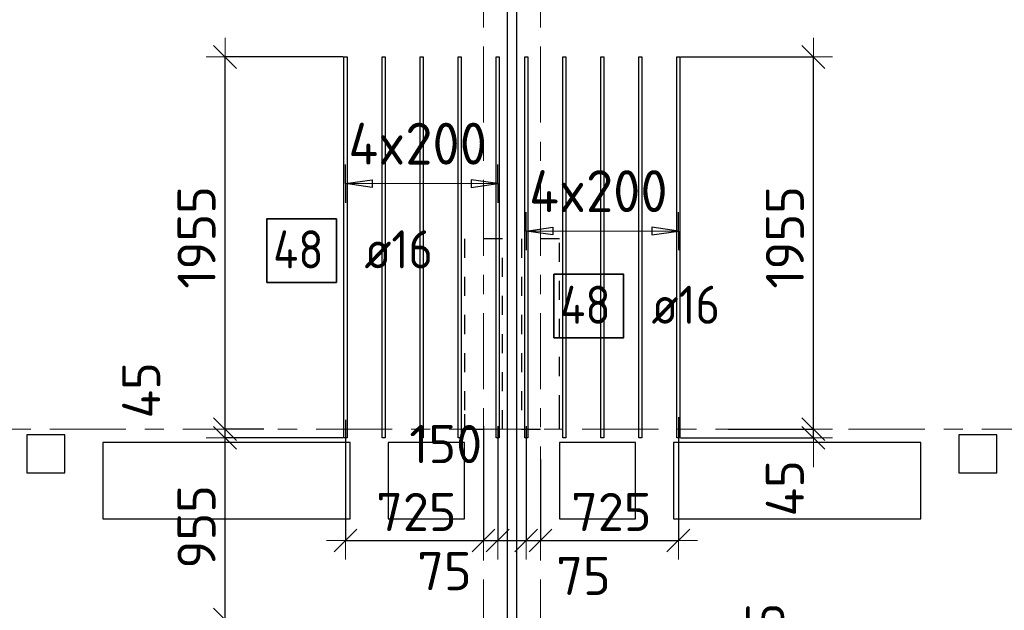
# Model space of a CAD drawing. Header units: metres. Extents: x -38 to 107, y -15 to 21.
# Tile 26 of 133: x 30.11 to 35.29, y 8.05 to 11.15. Entities that reach past the tile are written whole.
import ezdxf

# ---------------------------------------------------------------- set-up
doc = ezdxf.new("R2010")
doc.units = ezdxf.units.M
doc.header["$PDMODE"] = 65
for name, pattern in [('______11', [0.5, 0.4, -0.05, 0, -0.05]), ('______2', [0.0405, 0.03, -0.0105]), ('______5', [1.1, 0.8, -0.1, 0.1, -0.1])]:
    doc.linetypes.add(name, pattern=pattern)
for name, color, linetype, lineweight in [('XR$2$Осевая линия (1)', 7, '______5', 13), ('XR$4$Перекрытие (1)', 7, 'Continuous', 35), ('XR$4$Размерная линия (1)', 7, 'Continuous', 13)]:
    doc.layers.add(name, color=color, linetype=linetype, lineweight=lineweight)
doc.layers.add('XR$4$Арм.стержн.Доп. Арм. верхн.зоны У', color=7, linetype='Continuous', lineweight=35, true_color=0x739641)
doc.layers.add('XR$6$Стена_ бетон несущ.', color=7, linetype='Continuous', lineweight=70, true_color=0xb4b496)
doc.styles.add('ISOCPEUR', font='txt')
doc.dimstyles.new('DIMSTYLE_3', dxfattribs={"dimtxt": 0.2, "dimasz": 0.2, "dimexe": 0, "dimexo": 0, "dimgap": 0.1, "dimtad": 2, "dimdec": 0, "dimlfac": 1000, "dimrnd": 5, "dimzin": 12, "dimdsep": 46, "dimtxsty": 'ISOCPEUR', "dimblk1": 'ALL_ML_STRICH', "dimblk2": 'ALL_ML_STRICH', "dimsah": 1, "dimcen": 0, "dimclrd": 7, "dimclre": 256, "dimclrt": 7, "dimadec": 0, "dimazin": 0, "dimtfac": 1, "dimtdec": 0, "dimtix": 1, "dimtmove": 2, "dimatfit": 3, "dimfxl": 0, "dimtzin": 0, "dimlwd": 0, "dimlwe": -3, "dimarcsym": 0})
doc.dimstyles.new('DIMSTYLE_33', dxfattribs={"dimtxt": 0.2, "dimasz": 0.2, "dimexe": 0, "dimexo": 0, "dimgap": 0.1, "dimtad": 2, "dimdec": 0, "dimlfac": 1000, "dimrnd": 5, "dimzin": 12, "dimdsep": 46, "dimtxsty": 'ISOCPEUR', "dimblk1": 'ALL_ML_STRICH', "dimblk2": 'ALL_ML_STRICH', "dimsah": 1, "dimcen": 0, "dimclrd": 7, "dimclre": 256, "dimclrt": 7, "dimadec": 0, "dimazin": 0, "dimtfac": 1, "dimtdec": 0, "dimtix": 1, "dimtmove": 2, "dimatfit": 3, "dimfxl": 0, "dimtvp": 1.2, "dimtzin": 0, "dimlwd": 0, "dimlwe": -3, "dimarcsym": 0})
doc.dimstyles.new('DIMSTYLE_34', dxfattribs={"dimtxt": 0.2, "dimasz": 0.2, "dimexe": 0, "dimexo": 0, "dimgap": 0.1, "dimtad": 0, "dimdec": 0, "dimlfac": 1000, "dimrnd": 5, "dimzin": 12, "dimdsep": 46, "dimtxsty": 'ISOCPEUR', "dimblk1": 'ALL_ML_STRICH', "dimblk2": 'ALL_ML_STRICH', "dimsah": 1, "dimcen": 0, "dimclrd": 7, "dimclre": 256, "dimclrt": 7, "dimadec": 0, "dimazin": 0, "dimtfac": 1, "dimtdec": 0, "dimtix": 1, "dimtmove": 2, "dimatfit": 3, "dimfxl": 0, "dimtvp": 1.2, "dimtzin": 0, "dimlwd": 0, "dimlwe": -3, "dimarcsym": 0})

# ---------------------------------------------------------------- blocks, each defined once
blk = doc.blocks.new('ALL_ML_STRICH')
at = {"color": 0, "linetype": 'ByBlock', "lineweight": -2}
for p, q in [((-0.3, -0.3), (0.3, 0.3)), ((0, -0.5), (0, 0.5)), ((-1, 0), (0.5, 0))]:
    blk.add_line(p, q, dxfattribs=at)
blk = doc.blocks.new('*D412')
at = {"layer": 'DEFPOINTS', "color": 7, "linetype": 'Continuous', "lineweight": 13, "transparency": 33554687}
for p in [(33.567, 8.9552), (33.8167, 9), (34.2848, 8.9552)]:
    blk.add_point(p, dxfattribs=at)
at = {"layer": 'XR$4$Размерная линия (1)', "color": 9, "linetype": 'Continuous', "lineweight": -2, "true_color": 0xc7c7c7, "transparency": 33554687}
for p, q in [((33.587, 8.9552), (34.2848, 8.9552)), ((33.8367, 9), (34.2848, 9))]:
    blk.add_line(p, q, dxfattribs=at)
at = {"layer": 'XR$4$Размерная линия (1)', "color": 7, "linetype": 'Continuous', "lineweight": -2, "transparency": 33554687}
blk.add_line((34.2848, 8.9552), (34.2848, 9), dxfattribs=at)
at = {"layer": 'XR$4$Размерная линия (1)', "color": 7, "linetype": 'Continuous', "lineweight": 13, "transparency": 33554687, "xscale": 0.2, "yscale": 0.2, "zscale": 0.2}
for p, rotation in [((34.2848, 8.9552), 270), ((34.2848, 9), 90)]:
    blk.add_blockref('ALL_ML_STRICH', p, dxfattribs=dict(at, rotation=rotation))
at = {"layer": 'XR$4$Размерная линия (1)', "color": 7, "linetype": 'Continuous', "lineweight": 13, "transparency": 33554687, "insert": (34.1347, 8.6897), "char_height": 0.2, "width": 0.4, "attachment_point": 5, "rotation": 90, "style": 'ISOCPEUR'}
blk.add_mtext('\\A1;{45}', dxfattribs=at)
blk = doc.blocks.new('*D413')
at = {"layer": 'DEFPOINTS', "color": 7, "linetype": 'Continuous', "lineweight": 13, "transparency": 33554687}
for p in [(33.567, 10.9552), (33.8167, 9), (34.2848, 9)]:
    blk.add_point(p, dxfattribs=at)
at = {"layer": 'XR$4$Размерная линия (1)', "color": 9, "linetype": 'Continuous', "lineweight": -2, "true_color": 0xc7c7c7, "transparency": 33554687}
for p, q in [((33.587, 10.9552), (34.2848, 10.9552)), ((33.8367, 9), (34.2848, 9))]:
    blk.add_line(p, q, dxfattribs=at)
at = {"layer": 'XR$4$Размерная линия (1)', "color": 7, "linetype": 'Continuous', "lineweight": -2, "transparency": 33554687}
blk.add_line((34.2848, 9), (34.2848, 10.9552), dxfattribs=at)
at = {"layer": 'XR$4$Размерная линия (1)', "color": 7, "linetype": 'Continuous', "lineweight": 13, "transparency": 33554687, "xscale": 0.2, "yscale": 0.2, "zscale": 0.2}
for p, rotation in [((34.2848, 10.9552), 90), ((34.2848, 9), 270)]:
    blk.add_blockref('ALL_ML_STRICH', p, dxfattribs=dict(at, rotation=rotation))
at = {"layer": 'XR$4$Размерная линия (1)', "color": 7, "linetype": 'Continuous', "lineweight": 13, "transparency": 33554687, "insert": (34.1348, 10.0076), "char_height": 0.2, "width": 0.8, "attachment_point": 5, "rotation": 90, "style": 'ISOCPEUR'}
blk.add_mtext('\\A1;{1955}', dxfattribs=at)
blk = doc.blocks.new('*D414')
at = {"layer": 'DEFPOINTS', "color": 7, "linetype": 'Continuous', "lineweight": 13, "transparency": 33554687}
for p in [(31.825, 9.0697), (32.55, 9.0365), (31.825, 8.4158)]:
    blk.add_point(p, dxfattribs=at)
at = {"layer": 'XR$4$Размерная линия (1)', "color": 9, "linetype": 'Continuous', "lineweight": -2, "true_color": 0xc7c7c7, "transparency": 33554687}
for p, q in [((31.825, 9.0497), (31.825, 8.4158)), ((32.55, 9.0165), (32.55, 8.4158))]:
    blk.add_line(p, q, dxfattribs=at)
at = {"layer": 'XR$4$Размерная линия (1)', "color": 7, "linetype": 'Continuous', "lineweight": -2, "transparency": 33554687}
blk.add_line((31.825, 8.4158), (32.55, 8.4158), dxfattribs=at)
at = {"layer": 'XR$4$Размерная линия (1)', "color": 7, "linetype": 'Continuous', "lineweight": 13, "transparency": 33554687, "xscale": 0.2, "yscale": 0.2, "zscale": 0.2, "rotation": 180}
blk.add_blockref('ALL_ML_STRICH', (31.825, 8.4158), dxfattribs=at)
at = {"layer": 'XR$4$Размерная линия (1)', "color": 7, "linetype": 'Continuous', "lineweight": 13, "transparency": 33554687, "xscale": 0.2, "yscale": 0.2, "zscale": 0.2}
blk.add_blockref('ALL_ML_STRICH', (32.55, 8.4158), dxfattribs=at)
at = {"layer": 'XR$4$Размерная линия (1)', "color": 7, "linetype": 'Continuous', "lineweight": 13, "transparency": 33554687, "insert": (32.1975, 8.5658), "char_height": 0.2, "width": 0.6, "attachment_point": 5, "style": 'ISOCPEUR'}
blk.add_mtext('\\A1;{725}', dxfattribs=at)
blk = doc.blocks.new('*D415')
at = {"layer": 'DEFPOINTS', "color": 7, "linetype": 'Continuous', "lineweight": 13, "transparency": 33554687}
for p in [(32.55, 9.0365), (32.625, 9.0365), (32.55, 8.4158)]:
    blk.add_point(p, dxfattribs=at)
at = {"layer": 'XR$4$Размерная линия (1)', "color": 9, "linetype": 'Continuous', "lineweight": -2, "true_color": 0xc7c7c7, "transparency": 33554687}
for p, q in [((32.55, 9.0165), (32.55, 8.4158)), ((32.625, 9.0165), (32.625, 8.4158))]:
    blk.add_line(p, q, dxfattribs=at)
at = {"layer": 'XR$4$Размерная линия (1)', "color": 7, "linetype": 'Continuous', "lineweight": -2, "transparency": 33554687}
blk.add_line((32.55, 8.4158), (32.625, 8.4158), dxfattribs=at)
at = {"layer": 'XR$4$Размерная линия (1)', "color": 7, "linetype": 'Continuous', "lineweight": 13, "transparency": 33554687, "xscale": 0.2, "yscale": 0.2, "zscale": 0.2}
blk.add_blockref('ALL_ML_STRICH', (32.625, 8.4158), dxfattribs=at)
at = {"layer": 'XR$4$Размерная линия (1)', "color": 7, "linetype": 'Continuous', "lineweight": 13, "transparency": 33554687, "xscale": 0.2, "yscale": 0.2, "zscale": 0.2, "rotation": 180}
blk.add_blockref('ALL_ML_STRICH', (32.55, 8.4158), dxfattribs=at)
at = {"layer": 'XR$4$Размерная линия (1)', "color": 7, "linetype": 'Continuous', "lineweight": 13, "transparency": 33554687, "insert": (32.3451, 8.2548), "char_height": 0.2, "width": 0.4, "attachment_point": 5, "style": 'ISOCPEUR'}
blk.add_mtext('\\A1;{75}', dxfattribs=at)
blk = doc.blocks.new('*D416')
at = {"layer": 'DEFPOINTS', "color": 7, "linetype": 'Continuous', "lineweight": 13, "transparency": 33554687}
for p in [(32.625, 9.0365), (32.775, 9.0365), (32.625, 8.4158)]:
    blk.add_point(p, dxfattribs=at)
at = {"layer": 'XR$4$Размерная линия (1)', "color": 9, "linetype": 'Continuous', "lineweight": -2, "true_color": 0xc7c7c7, "transparency": 33554687}
for p, q in [((32.625, 9.0165), (32.625, 8.4158)), ((32.775, 9.0165), (32.775, 8.4158))]:
    blk.add_line(p, q, dxfattribs=at)
at = {"layer": 'XR$4$Размерная линия (1)', "color": 7, "linetype": 'Continuous', "lineweight": -2, "transparency": 33554687}
blk.add_line((32.625, 8.4158), (32.775, 8.4158), dxfattribs=at)
at = {"layer": 'XR$4$Размерная линия (1)', "color": 7, "linetype": 'Continuous', "lineweight": 13, "transparency": 33554687, "xscale": 0.2, "yscale": 0.2, "zscale": 0.2, "rotation": 180}
blk.add_blockref('ALL_ML_STRICH', (32.625, 8.4158), dxfattribs=at)
at = {"layer": 'XR$4$Размерная линия (1)', "color": 7, "linetype": 'Continuous', "lineweight": 13, "transparency": 33554687, "xscale": 0.2, "yscale": 0.2, "zscale": 0.2}
blk.add_blockref('ALL_ML_STRICH', (32.775, 8.4158), dxfattribs=at)
at = {"layer": 'XR$4$Размерная линия (1)', "color": 7, "linetype": 'Continuous', "lineweight": 13, "transparency": 33554687, "insert": (32.3521, 8.9222), "char_height": 0.2, "width": 0.6, "attachment_point": 5, "style": 'ISOCPEUR'}
blk.add_mtext('\\A1;{150}', dxfattribs=at)
blk = doc.blocks.new('*D417')
at = {"layer": 'DEFPOINTS', "color": 7, "linetype": 'Continuous', "lineweight": 13, "transparency": 33554687}
for p in [(32.775, 9.0365), (32.85, 8.8604), (32.775, 8.4158)]:
    blk.add_point(p, dxfattribs=at)
at = {"layer": 'XR$4$Размерная линия (1)', "color": 9, "linetype": 'Continuous', "lineweight": -2, "true_color": 0xc7c7c7, "transparency": 33554687}
for p, q in [((32.775, 9.0165), (32.775, 8.4158)), ((32.85, 8.8404), (32.85, 8.4158))]:
    blk.add_line(p, q, dxfattribs=at)
at = {"layer": 'XR$4$Размерная линия (1)', "color": 7, "linetype": 'Continuous', "lineweight": -2, "transparency": 33554687}
blk.add_line((32.775, 8.4158), (32.85, 8.4158), dxfattribs=at)
at = {"layer": 'XR$4$Размерная линия (1)', "color": 7, "linetype": 'Continuous', "lineweight": 13, "transparency": 33554687, "xscale": 0.2, "yscale": 0.2, "zscale": 0.2}
blk.add_blockref('ALL_ML_STRICH', (32.85, 8.4158), dxfattribs=at)
at = {"layer": 'XR$4$Размерная линия (1)', "color": 7, "linetype": 'Continuous', "lineweight": 13, "transparency": 33554687, "xscale": 0.2, "yscale": 0.2, "zscale": 0.2, "rotation": 180}
blk.add_blockref('ALL_ML_STRICH', (32.775, 8.4158), dxfattribs=at)
at = {"layer": 'XR$4$Размерная линия (1)', "color": 7, "linetype": 'Continuous', "lineweight": 13, "transparency": 33554687, "insert": (33.0762, 8.2299), "char_height": 0.2, "width": 0.4, "attachment_point": 5, "style": 'ISOCPEUR'}
blk.add_mtext('\\A1;{75}', dxfattribs=at)
blk = doc.blocks.new('*D418')
at = {"layer": 'DEFPOINTS', "color": 7, "linetype": 'Continuous', "lineweight": 13, "transparency": 33554687}
for p in [(33.575, 9.0829), (32.85, 8.8604), (32.85, 8.4158)]:
    blk.add_point(p, dxfattribs=at)
at = {"layer": 'XR$4$Размерная линия (1)', "color": 9, "linetype": 'Continuous', "lineweight": -2, "true_color": 0xc7c7c7, "transparency": 33554687}
for p, q in [((33.575, 9.0629), (33.575, 8.4158)), ((32.85, 8.8404), (32.85, 8.4158))]:
    blk.add_line(p, q, dxfattribs=at)
at = {"layer": 'XR$4$Размерная линия (1)', "color": 7, "linetype": 'Continuous', "lineweight": -2, "transparency": 33554687}
blk.add_line((32.85, 8.4158), (33.575, 8.4158), dxfattribs=at)
at = {"layer": 'XR$4$Размерная линия (1)', "color": 7, "linetype": 'Continuous', "lineweight": 13, "transparency": 33554687, "xscale": 0.2, "yscale": 0.2, "zscale": 0.2, "rotation": 180}
blk.add_blockref('ALL_ML_STRICH', (32.85, 8.4158), dxfattribs=at)
at = {"layer": 'XR$4$Размерная линия (1)', "color": 7, "linetype": 'Continuous', "lineweight": 13, "transparency": 33554687, "xscale": 0.2, "yscale": 0.2, "zscale": 0.2}
blk.add_blockref('ALL_ML_STRICH', (33.575, 8.4158), dxfattribs=at)
at = {"layer": 'XR$4$Размерная линия (1)', "color": 7, "linetype": 'Continuous', "lineweight": 13, "transparency": 33554687, "insert": (33.2225, 8.5658), "char_height": 0.2, "width": 0.6, "attachment_point": 5, "style": 'ISOCPEUR'}
blk.add_mtext('\\A1;{725}', dxfattribs=at)
blk = doc.blocks.new('*D423')
at = {"layer": 'DEFPOINTS', "color": 7, "linetype": 'Continuous', "lineweight": 13, "transparency": 33554687}
for p in [(32.0477, 7.9997), (31.1917, 7.4), (31.4557, 7.4)]:
    blk.add_point(p, dxfattribs=at)
at = {"layer": 'XR$4$Размерная линия (1)', "color": 9, "linetype": 'Continuous', "lineweight": -2, "true_color": 0xc7c7c7, "transparency": 33554687}
for p, q in [((32.0277, 7.9997), (31.1917, 7.9997)), ((31.4357, 7.4), (31.1917, 7.4))]:
    blk.add_line(p, q, dxfattribs=at)
at = {"layer": 'XR$4$Размерная линия (1)', "color": 7, "linetype": 'Continuous', "lineweight": -2, "transparency": 33554687}
blk.add_line((31.1917, 7.4), (31.1917, 7.9997), dxfattribs=at)
at = {"layer": 'XR$4$Размерная линия (1)', "color": 7, "linetype": 'Continuous', "lineweight": 13, "transparency": 33554687, "xscale": 0.2, "yscale": 0.2, "zscale": 0.2}
for p, rotation in [((31.1917, 7.9997), 90), ((31.1917, 7.4), 270)]:
    blk.add_blockref('ALL_ML_STRICH', p, dxfattribs=dict(at, rotation=rotation))
at = {"layer": 'XR$4$Размерная линия (1)', "color": 7, "linetype": 'Continuous', "lineweight": 13, "transparency": 33554687, "insert": (31.0417, 7.7099), "char_height": 0.2, "width": 0.6, "attachment_point": 5, "rotation": 90, "style": 'ISOCPEUR'}
blk.add_mtext('\\A1;{600}', dxfattribs=at)
blk = doc.blocks.new('*D424')
at = {"layer": 'DEFPOINTS', "color": 7, "linetype": 'Continuous', "lineweight": 13, "transparency": 33554687}
for p in [(31.833, 8.9552), (31.1917, 7.9997), (32.0477, 7.9997)]:
    blk.add_point(p, dxfattribs=at)
at = {"layer": 'XR$4$Размерная линия (1)', "color": 9, "linetype": 'Continuous', "lineweight": -2, "true_color": 0xc7c7c7, "transparency": 33554687}
for p, q in [((31.813, 8.9552), (31.1917, 8.9552)), ((32.0277, 7.9997), (31.1917, 7.9997))]:
    blk.add_line(p, q, dxfattribs=at)
at = {"layer": 'XR$4$Размерная линия (1)', "color": 7, "linetype": 'Continuous', "lineweight": -2, "transparency": 33554687}
blk.add_line((31.1917, 7.9997), (31.1917, 8.9552), dxfattribs=at)
at = {"layer": 'XR$4$Размерная линия (1)', "color": 7, "linetype": 'Continuous', "lineweight": 13, "transparency": 33554687, "xscale": 0.2, "yscale": 0.2, "zscale": 0.2}
for p, rotation in [((31.1917, 8.9552), 90), ((31.1917, 7.9997), 270)]:
    blk.add_blockref('ALL_ML_STRICH', p, dxfattribs=dict(at, rotation=rotation))
at = {"layer": 'XR$4$Размерная линия (1)', "color": 7, "linetype": 'Continuous', "lineweight": 13, "transparency": 33554687, "insert": (31.0417, 8.4875), "char_height": 0.2, "width": 0.6, "attachment_point": 5, "rotation": 90, "style": 'ISOCPEUR'}
blk.add_mtext('\\A1;{955}', dxfattribs=at)
blk = doc.blocks.new('*D425')
at = {"layer": 'DEFPOINTS', "color": 7, "linetype": 'Continuous', "lineweight": 13, "transparency": 33554687}
for p in [(31.1917, 8.9552), (31.4162, 9), (31.833, 8.9552)]:
    blk.add_point(p, dxfattribs=at)
at = {"layer": 'XR$4$Размерная линия (1)', "color": 9, "linetype": 'Continuous', "lineweight": -2, "true_color": 0xc7c7c7, "transparency": 33554687}
for p, q in [((31.3962, 9), (31.1917, 9)), ((31.813, 8.9552), (31.1917, 8.9552))]:
    blk.add_line(p, q, dxfattribs=at)
at = {"layer": 'XR$4$Размерная линия (1)', "color": 7, "linetype": 'Continuous', "lineweight": -2, "transparency": 33554687}
blk.add_line((31.1917, 8.9552), (31.1917, 9), dxfattribs=at)
at = {"layer": 'XR$4$Размерная линия (1)', "color": 7, "linetype": 'Continuous', "lineweight": 13, "transparency": 33554687, "xscale": 0.2, "yscale": 0.2, "zscale": 0.2}
for p, rotation in [((31.1917, 8.9552), 270), ((31.1917, 9), 90)]:
    blk.add_blockref('ALL_ML_STRICH', p, dxfattribs=dict(at, rotation=rotation))
at = {"layer": 'XR$4$Размерная линия (1)', "color": 7, "linetype": 'Continuous', "lineweight": 13, "transparency": 33554687, "insert": (30.7509, 9.2043), "char_height": 0.2, "width": 0.4, "attachment_point": 5, "rotation": 90, "style": 'ISOCPEUR'}
blk.add_mtext('\\A1;{45}', dxfattribs=at)
blk = doc.blocks.new('*D426')
at = {"layer": 'DEFPOINTS', "color": 7, "linetype": 'Continuous', "lineweight": 13, "transparency": 33554687}
for p in [(31.833, 10.9552), (31.1917, 9), (31.4162, 9)]:
    blk.add_point(p, dxfattribs=at)
at = {"layer": 'XR$4$Размерная линия (1)', "color": 9, "linetype": 'Continuous', "lineweight": -2, "true_color": 0xc7c7c7, "transparency": 33554687}
for p, q in [((31.813, 10.9552), (31.1917, 10.9552)), ((31.3962, 9), (31.1917, 9))]:
    blk.add_line(p, q, dxfattribs=at)
at = {"layer": 'XR$4$Размерная линия (1)', "color": 7, "linetype": 'Continuous', "lineweight": -2, "transparency": 33554687}
blk.add_line((31.1917, 9), (31.1917, 10.9552), dxfattribs=at)
at = {"layer": 'XR$4$Размерная линия (1)', "color": 7, "linetype": 'Continuous', "lineweight": 13, "transparency": 33554687, "xscale": 0.2, "yscale": 0.2, "zscale": 0.2}
for p, rotation in [((31.1917, 10.9552), 90), ((31.1917, 9), 270)]:
    blk.add_blockref('ALL_ML_STRICH', p, dxfattribs=dict(at, rotation=rotation))
at = {"layer": 'XR$4$Размерная линия (1)', "color": 7, "linetype": 'Continuous', "lineweight": 13, "transparency": 33554687, "insert": (31.0417, 10.0076), "char_height": 0.2, "width": 0.8, "attachment_point": 5, "rotation": 90, "style": 'ISOCPEUR'}
blk.add_mtext('\\A1;{1955}', dxfattribs=at)
blk = doc.blocks.new('*D436')
at = {"layer": 'DEFPOINTS', "color": 7, "linetype": 'Continuous', "lineweight": 13, "transparency": 33554687}
for p in [(33.123, 7.546), (34.1827, 7.4), (34.2545, 7.4)]:
    blk.add_point(p, dxfattribs=at)
at = {"layer": 'XR$4$Размерная линия (1)', "color": 9, "linetype": 'Continuous', "lineweight": -2, "true_color": 0xc7c7c7, "transparency": 33554687}
for p, q in [((33.143, 7.546), (34.1827, 7.546)), ((34.2345, 7.4), (34.1827, 7.4))]:
    blk.add_line(p, q, dxfattribs=at)
at = {"layer": 'XR$4$Размерная линия (1)', "color": 7, "linetype": 'Continuous', "lineweight": -2, "transparency": 33554687}
blk.add_line((34.1827, 7.4), (34.1827, 7.546), dxfattribs=at)
at = {"layer": 'XR$4$Размерная линия (1)', "color": 7, "linetype": 'Continuous', "lineweight": 13, "transparency": 33554687, "xscale": 0.2, "yscale": 0.2, "zscale": 0.2}
for p, rotation in [((34.1827, 7.546), 90), ((34.1827, 7.4), 270)]:
    blk.add_blockref('ALL_ML_STRICH', p, dxfattribs=dict(at, rotation=rotation))
at = {"layer": 'XR$4$Размерная линия (1)', "color": 7, "linetype": 'Continuous', "lineweight": 13, "transparency": 33554687, "insert": (34.0313, 7.891), "char_height": 0.2, "width": 0.6, "attachment_point": 5, "rotation": 90, "style": 'ISOCPEUR'}
blk.add_mtext('\\A1;{145}', dxfattribs=at)

msp = doc.modelspace()

# ---------------------------------------------------------------- linework, layer by layer
at = {"layer": 'XR$2$Осевая линия (1)', "color": 253, "linetype": '______11', "lineweight": 13, "true_color": 0xa0a0a0, "transparency": 33554687}
for p, q in [((32.55, -3.39), (32.55, 19.78)), ((32.85, -3.39), (32.85, 19.78)), ((-2.63, 9), (62.6, 9))]:
    msp.add_line(p, q, dxfattribs=at)
at = {"layer": 'XR$4$Арм.стержн.Доп. Арм. верхн.зоны У', "color": 253, "linetype": 'Continuous', "lineweight": -3, "true_color": 0xa0a0a0, "transparency": 33554687}
for p, q in [((31.825, 10.2898), (31.825, 10.3898)), ((32.625, 10.2898), (32.625, 10.3898)), ((31.825, 10.2898), (31.825, 10.1898)), ((32.625, 10.2898), (32.625, 10.1898)), ((32.775, 10.0405), (32.775, 10.1405)), ((33.575, 10.0405), (33.575, 10.1405)), ((32.775, 10.0405), (32.775, 9.9405)), ((33.575, 10.0405), (33.575, 9.9405))]:
    msp.add_line(p, q, dxfattribs=at)
at = {"layer": 'XR$4$Арм.стержн.Доп. Арм. верхн.зоны У', "color": 7, "linetype": 'Continuous', "lineweight": 25, "transparency": 33554687}
for p, q in [((31.825, 10.2898), (31.965, 10.3098)), ((31.965, 10.3098), (31.965, 10.2698)), ((32.625, 10.2898), (32.485, 10.3098)), ((32.485, 10.3098), (32.485, 10.2698)), ((31.965, 10.2698), (31.825, 10.2898)), ((32.485, 10.2698), (32.625, 10.2898)), ((32.775, 10.0405), (32.915, 10.0605)), ((32.915, 10.0605), (32.915, 10.0205)), ((33.575, 10.0405), (33.435, 10.0605)), ((33.435, 10.0605), (33.435, 10.0205)), ((32.915, 10.0205), (32.775, 10.0405)), ((33.435, 10.0205), (33.575, 10.0405))]:
    msp.add_line(p, q, dxfattribs=at)
at = {"layer": 'XR$4$Арм.стержн.Доп. Арм. верхн.зоны У', "color": 7, "linetype": 'Continuous', "lineweight": 13, "transparency": 33554687}
for p, q in [((31.825, 10.2898), (31.825, 10.2898)), ((31.825, 10.2898), (32.625, 10.2898)), ((32.625, 10.2898), (32.625, 10.2898)), ((32.775, 10.0405), (32.775, 10.0405)), ((32.775, 10.0405), (33.575, 10.0405)), ((33.575, 10.0405), (33.575, 10.0405))]:
    msp.add_line(p, q, dxfattribs=at)
at = {"layer": 'XR$4$Арм.стержн.Доп. Арм. верхн.зоны У', "color": 7, "linetype": 'Continuous', "lineweight": 25, "transparency": 33554687}
for points in [[(31.817, 8.9552), (31.817, 10.9552), (31.833, 10.9552), (31.833, 8.9552), (31.817, 8.9552)], [(32.017, 8.9552), (32.017, 10.9552), (32.033, 10.9552), (32.033, 8.9552), (32.017, 8.9552)], [(32.217, 8.9552), (32.217, 10.9552), (32.233, 10.9552), (32.233, 8.9552), (32.217, 8.9552)], [(32.417, 8.9552), (32.417, 10.9552), (32.433, 10.9552), (32.433, 8.9552), (32.417, 8.9552)], [(32.617, 8.9552), (32.617, 10.9552), (32.633, 10.9552), (32.633, 8.9552), (32.617, 8.9552)], [(32.767, 8.9552), (32.767, 10.9552), (32.783, 10.9552), (32.783, 8.9552), (32.767, 8.9552)], [(32.967, 8.9552), (32.967, 10.9552), (32.983, 10.9552), (32.983, 8.9552), (32.967, 8.9552)], [(33.167, 8.9552), (33.167, 10.9552), (33.183, 10.9552), (33.183, 8.9552), (33.167, 8.9552)], [(33.367, 8.9552), (33.367, 10.9552), (33.383, 10.9552), (33.383, 8.9552), (33.367, 8.9552)], [(33.567, 8.9552), (33.567, 10.9552), (33.583, 10.9552), (33.583, 8.9552), (33.567, 8.9552)]]:
    msp.add_lwpolyline(points, dxfattribs=at)
at = {"layer": 'XR$4$Арм.стержн.Доп. Арм. верхн.зоны У', "color": 7, "linetype": 'Continuous', "lineweight": 35, "transparency": 33554687}
for points in [[(31.411, 9.7713), (31.7776, 9.7713), (31.7776, 10.1046), (31.411, 10.1046), (31.411, 9.7713)], [(32.9203, 9.4803), (33.287, 9.4803), (33.287, 9.8136), (32.9203, 9.8136), (32.9203, 9.4803)]]:
    msp.add_lwpolyline(points, dxfattribs=at)
at = {"layer": 'XR$4$Перекрытие (1)', "color": 7, "linetype": 'Continuous', "lineweight": 25, "transparency": 33554687}
for p, q in [((32.675, 16.6502), (32.675, -0.25)), ((32.725, -0.2498), (32.725, 16.6502)), ((30.15, 8.9702), (30.15, 8.7702)), ((30.35, 8.9702), (30.15, 8.9702)), ((30.35, 8.7702), (30.35, 8.9702)), ((35.05, 8.9702), (35.05, 8.7702)), ((35.25, 8.9702), (35.05, 8.9702)), ((35.25, 8.7702), (35.25, 8.9702)), ((30.55, 8.9302), (30.55, 8.5302)), ((31.85, 8.9302), (30.55, 8.9302)), ((31.85, 8.5302), (31.85, 8.9302)), ((32.0501, 8.9302), (32.0501, 8.5302)), ((32.4501, 8.9302), (32.0501, 8.9302)), ((32.4501, 8.5302), (32.4501, 8.9302)), ((32.95, 8.9302), (32.95, 8.5302)), ((33.35, 8.9302), (32.95, 8.9302)), ((33.35, 8.5302), (33.35, 8.9302)), ((33.55, 8.9302), (33.55, 8.5302)), ((34.85, 8.9302), (33.55, 8.9302)), ((34.85, 8.5302), (34.85, 8.9302)), ((30.15, 8.7702), (30.35, 8.7702)), ((35.05, 8.7702), (35.25, 8.7702)), ((30.55, 8.5302), (31.85, 8.5302)), ((32.0501, 8.5302), (32.4501, 8.5302)), ((32.95, 8.5302), (33.35, 8.5302)), ((33.55, 8.5302), (34.85, 8.5302))]:
    msp.add_line(p, q, dxfattribs=at)
at = {"layer": 'XR$6$Стена_ бетон несущ.', "color": 253, "linetype": '______2', "lineweight": -3, "true_color": 0xa0a0a0, "transparency": 33554687}
for p, q in [((32.45, 10), (32.45, 9.08)), ((32.65, 10), (32.45, 10)), ((32.65, 9), (32.65, 10)), ((32.95, 10), (32.75, 10)), ((32.75, 10), (32.75, 9)), ((32.95, 9.0795), (32.95, 10)), ((32.45, 9.08), (32.45, 9)), ((32.95, 9), (32.95, 9.0795)), ((32.45, 9), (32.65, 9)), ((32.75, 9), (32.95, 9))]:
    msp.add_line(p, q, dxfattribs=at)

# ---------------------------------------------------------------- texts
at = {"layer": 'XR$4$Арм.стержн.Доп. Арм. верхн.зоны У', "color": 7, "linetype": 'Continuous', "lineweight": 13, "transparency": 33554687, "char_height": 0.22, "width": 0.895564, "attachment_point": 7, "style": 'ISOCPEUR'}
for insert in [(31.84, 10.3898), (32.79, 10.1405)]:
    msp.add_mtext('\\W0.95;4x200', dxfattribs=dict(at, insert=insert))
at = {"layer": 'XR$4$Арм.стержн.Доп. Арм. верхн.зоны У', "color": 7, "linetype": 'Continuous', "lineweight": 25, "transparency": 33554687, "char_height": 0.2, "attachment_point": 7, "style": 'ISOCPEUR'}
for s, insert, width in [('\\W0.88;48', (31.4443, 9.8446), 0.387995), ('\\W0.89; ø16 ', (31.811, 9.8446), 0.749105), ('\\W0.88;48', (32.9536, 9.5536), 0.387995), ('\\W0.89; ø16 ', (33.3203, 9.5536), 0.749105)]:
    msp.add_mtext(s, dxfattribs=dict(at, insert=insert, width=width))

# ---------------------------------------------------------------- dimensions: what is measured, and where the dimension line sits
at = {"layer": 'XR$4$Размерная линия (1)', "color": 7, "linetype": 'Continuous', "lineweight": 13, "transparency": 33554687}
for base, p1, p2, dimstyle, picture, middle in [((31.1917, 10.9552), (31.3962, 9), (31.813, 10.9552), 'DIMSTYLE_3', '*D426', (31.0417, 10.0076)), ((34.2848, 10.9552), (33.8367, 9), (33.587, 10.9552), 'DIMSTYLE_3', '*D413', (34.1348, 10.0076)), ((31.1917, 9), (31.813, 8.9552), (31.3962, 9), 'DIMSTYLE_33', '*D425', (30.7509, 9.2043)), ((34.2848, 9), (33.587, 8.9552), (33.8367, 9), 'DIMSTYLE_33', '*D412', (34.1347, 8.6897)), ((31.19168, 8.95524), (32.0277, 7.99972), (31.813, 8.95524), 'DIMSTYLE_3', '*D424', (31.04168, 8.48748)), ((34.1827, 7.546), (34.2345, 7.4), (33.143, 7.546), 'DIMSTYLE_33', '*D436', (34.0313, 7.891)), ((31.1917, 7.9997), (31.4357, 7.4), (32.0277, 7.9997), 'DIMSTYLE_3', '*D423', (31.0417, 7.7099))]:
    dim = msp.add_linear_dim(base=base, p1=p1, p2=p2, angle=90, dimstyle=dimstyle, override={"dimpost": '<>', "dimclrd": 7, "dimclre": 9, "dimclrt": 7, "dimlwd": 0, "dimlwe": 65533}, dxfattribs=at)
    dim.commit()
    dim.dimension.update_dxf_attribs({"geometry": picture, "text_midpoint": middle, "dimtype": 160})
for base, p1, p2, dimstyle, picture, middle in [((32.55, 8.4158), (31.825, 9.0497), (32.55, 9.0165), 'DIMSTYLE_3', '*D414', (32.1975, 8.5658)), ((33.575, 8.4158), (32.85, 8.8404), (33.575, 9.0629), 'DIMSTYLE_3', '*D418', (33.2225, 8.5658)), ((32.775, 8.4158), (32.625, 9.0165), (32.775, 9.0165), 'DIMSTYLE_33', '*D416', (32.3521, 8.9222)), ((32.625, 8.4158), (32.55, 9.0165), (32.625, 9.0165), 'DIMSTYLE_34', '*D415', (32.3451, 8.2548)), ((32.85, 8.4158), (32.775, 9.0165), (32.85, 8.8404), 'DIMSTYLE_34', '*D417', (33.0762, 8.2299))]:
    dim = msp.add_linear_dim(base=base, p1=p1, p2=p2, dimstyle=dimstyle, override={"dimpost": '<>', "dimclrd": 7, "dimclre": 9, "dimclrt": 7, "dimlwd": 0, "dimlwe": 65533}, dxfattribs=at)
    dim.commit()
    dim.dimension.update_dxf_attribs({"geometry": picture, "text_midpoint": middle, "dimtype": 160})

doc.saveas('drawing.dxf')
